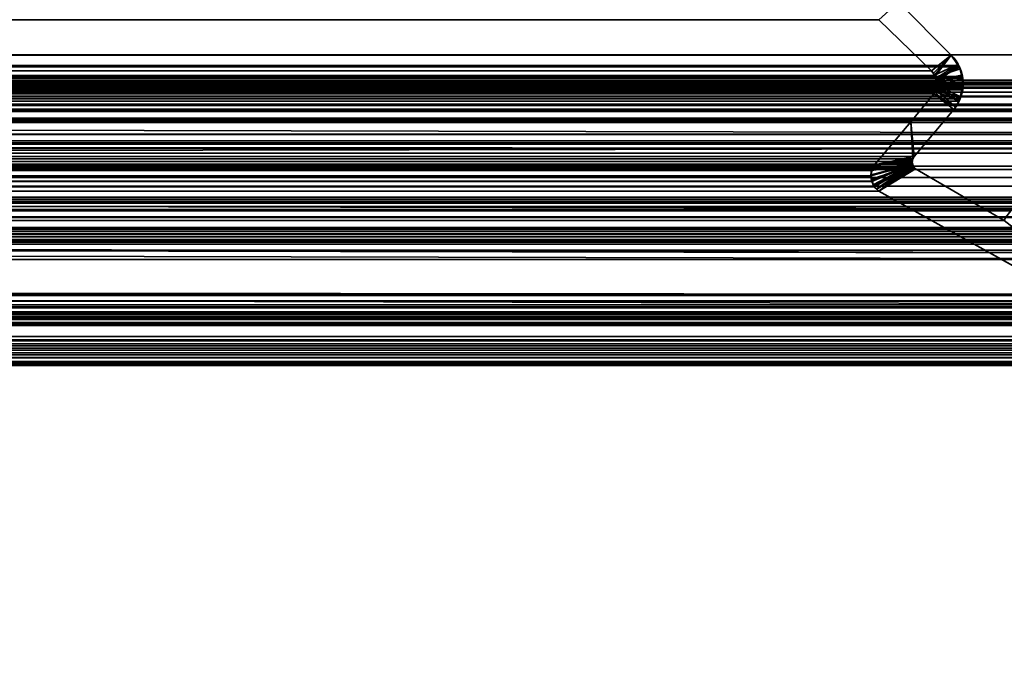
# Model space of a CAD drawing. Header units: millimetres. Extents: x -603 to 3703, y -115 to 249.
# Tile 213 of 256: x 377 to 401, y -12 to 3. Entities that reach past the tile are written whole.
import ezdxf

# ---------------------------------------------------------------- set-up
doc = ezdxf.new("R2010")
doc.units = ezdxf.units.MM
doc.layers.add('151', color=7, linetype='Continuous', true_color=0xffffff)

# ---------------------------------------------------------------- blocks, each defined once
blk = doc.blocks.new('UG_SURFACE_001')
at = {"layer": '151', "color": 252, "linetype": 'Continuous', "lineweight": 35}
for points in [[(603, -13.3, 2212.25), (603, 230.4, 2212.25), (-603, 230.4, 2212.25), (-603, -13.3, 2212.25)], [(-453, -13.3, 2062.25), (-453, 230.4, 2062.25), (453, 230.4, 2062.25), (453, -13.3, 2062.25)]]:
    blk.add_3dface(points, dxfattribs=at)
blk = doc.blocks.new('UG_SURFACE_012')
at = {"layer": '151', "color": 43, "linetype": 'Continuous', "lineweight": 35}
for points in [[(-344, 0, 948), (-318, 0, 951.5), (409, 0, 2), (-409, 0, 2)], [(-318, 0, 1186.5), (-344, 0, 1190), (-409, 0, 2017), (409, 0, 2017)], [(409, 0, 2017), (409, 0, 2), (-318, 0, 951.5), (-318, 0, 1186.5)], [(-409, -34, 2017), (409, -34, 2017), (409, 0, 2017), (-409, 0, 2017)], [(-409, -2), (-409, 0, 2), (409, 0, 2), (409, -2)], [(-409, -2), (409, -2), (409, -13), (-409, -13)]]:
    blk.add_3dface(points, dxfattribs=at)
blk = doc.blocks.new('UG_SURFACE_067')
at = {"layer": '151', "color": 7, "linetype": 'Continuous', "lineweight": 35}
for points in [[(412.175, 2.646, 2019.425), (412.128, 5.961, 2019.378), (-412.128, 5.961, 2019.378), (-412.175, 2.646, 2019.425)], [(-411.205, 2.041, 2018.455), (-411.122, 4.971, 2018.372), (411.122, 4.971, 2018.372), (411.205, 2.041, 2018.455)], [(-398.194, 3.894, 2005.444), (-399.444, 2.639, 2006.694), (399.444, 2.639, 2006.694), (398.194, 3.894, 2005.444)], [(398.977, 2.262, 2006.227), (397.729, 3.479, 2004.979), (398.194, 3.894, 2005.444), (399.444, 2.639, 2006.694)], [(397.729, 3.479, 2004.979), (398.977, 2.262, 2006.227), (-398.977, 2.262, 2006.227), (-397.729, 3.479, 2004.979)], [(412.164, 0.776, 2019.414), (-412.175, 2.646, 2019.425), (-412.167, 0.303, 2019.417)], [(412.164, 0.776, 2019.414), (412.175, 2.646, 2019.425), (-412.175, 2.646, 2019.425)], [(399.444, 2.639, 2006.694), (-399.444, 2.639, 2006.694), (-399.62, 2.392, 2006.87), (399.62, 2.392, 2006.87)], [(399.057, 2.149, 2006.307), (398.977, 2.262, 2006.227), (399.444, 2.639, 2006.694)], [(399.444, 2.639, 2006.694), (399.068, 2.134, 2006.318), (399.057, 2.149, 2006.307)], [(399.098, 2.026, 2006.348), (399.068, 2.134, 2006.318), (399.444, 2.639, 2006.694), (399.62, 2.392, 2006.87)], [(-399.712, 2.126, 2006.962), (399.712, 2.126, 2006.962), (399.643, 2.36, 2006.893)], [(-399.643, 2.36, 2006.893), (-399.712, 2.126, 2006.962), (399.643, 2.36, 2006.893)], [(399.643, 2.36, 2006.893), (399.62, 2.392, 2006.87), (-399.62, 2.392, 2006.87), (-399.643, 2.36, 2006.893)], [(399.62, 2.392, 2006.87), (399.106, 1.998, 2006.356), (399.098, 2.026, 2006.348)], [(399.62, 2.392, 2006.87), (399.643, 2.36, 2006.893), (399.712, 2.126, 2006.962), (399.106, 1.998, 2006.356)], [(399.723, 2.087, 2006.973), (399.712, 2.126, 2006.962), (-399.712, 2.126, 2006.962), (-399.723, 2.087, 2006.973)], [(-399.087, 2.086, 2006.337), (-399.055, 2.148, 2006.305), (399.057, 2.149, 2006.307)], [(399.057, 2.149, 2006.307), (399.068, 2.134, 2006.318), (-399.087, 2.086, 2006.337)], [(399.068, 2.134, 2006.318), (399.098, 2.026, 2006.348), (-399.087, 2.086, 2006.337)], [(399.057, 2.149, 2006.307), (-399.055, 2.148, 2006.305), (-399.027, 2.204, 2006.277)], [(399.057, 2.149, 2006.307), (-399.027, 2.204, 2006.277), (-398.977, 2.262, 2006.227)], [(-398.977, 2.262, 2006.227), (398.977, 2.262, 2006.227), (399.057, 2.149, 2006.307)], [(399.103, 1.91, 2006.353), (399.106, 1.998, 2006.356), (399.712, 2.126, 2006.962), (399.723, 2.087, 2006.973)], [(-411.201, 1.959, 2018.451), (-411.205, 2.041, 2018.455), (411.205, 2.041, 2018.455)], [(-411.201, 1.959, 2018.451), (411.205, 2.041, 2018.455), (411.201, 1.959, 2018.451)], [(411.201, 1.959, 2018.451), (411.188, 1.878, 2018.438), (-411.188, 1.878, 2018.438), (-411.201, 1.959, 2018.451)], [(-411.188, 1.878, 2018.438), (411.188, 1.878, 2018.438), (411.179, 1.854, 2018.429)], [(411.179, 1.854, 2018.429), (-411.18, 1.854, 2018.43), (-411.188, 1.878, 2018.438)], [(-408.373, 1.997, 2015.623), (-410.29, 1.295, 2017.54), (410.29, 1.295, 2017.54), (408.373, 1.997, 2015.623)], [(408.292, 1.99, 2015.542), (-408.292, 1.99, 2015.542), (-408.373, 1.997, 2015.623), (408.373, 1.997, 2015.623)], [(408.166, 1.98, 2015.416), (-408.166, 1.98, 2015.416), (-408.292, 1.99, 2015.542), (408.292, 1.99, 2015.542)], [(-408.155, 1.979, 2015.405), (-408.166, 1.98, 2015.416), (408.166, 1.98, 2015.416)], [(-408.155, 1.979, 2015.405), (408.166, 1.98, 2015.416), (408.155, 1.979, 2015.405)], [(408.155, 1.979, 2015.405), (-408.09, 1.935, 2015.34), (-408.155, 1.979, 2015.405)], [(408.155, 1.979, 2015.405), (408.09, 1.935, 2015.34), (-408.09, 1.935, 2015.34)], [(-407.998, 1.874, 2015.248), (-408.09, 1.935, 2015.34), (408.09, 1.935, 2015.34)], [(-407.998, 1.874, 2015.248), (408.09, 1.935, 2015.34), (407.998, 1.874, 2015.248)], [(407.998, 1.874, 2015.248), (-407.992, 1.866, 2015.242), (-407.998, 1.874, 2015.248)], [(407.998, 1.874, 2015.248), (407.992, 1.866, 2015.242), (-407.992, 1.866, 2015.242)], [(-399.723, 2.087, 2006.973), (399.721, 1.881, 2006.971), (399.723, 2.087, 2006.973)], [(-399.723, 2.087, 2006.973), (-399.721, 1.881, 2006.971), (399.721, 1.881, 2006.971)], [(399.72, 1.812, 2006.97), (-399.721, 1.881, 2006.971), (-399.72, 1.812, 2006.97)], [(399.72, 1.812, 2006.97), (399.721, 1.881, 2006.971), (-399.721, 1.881, 2006.971)], [(-399.108, 1.962, 2006.358), (-399.097, 2.026, 2006.347), (399.098, 2.026, 2006.348)], [(399.098, 2.026, 2006.348), (399.106, 1.998, 2006.356), (-399.108, 1.962, 2006.358)], [(399.106, 1.998, 2006.356), (399.103, 1.91, 2006.353), (-399.108, 1.962, 2006.358)], [(399.103, 1.91, 2006.353), (-399.102, 1.911, 2006.352), (-399.108, 1.962, 2006.358)], [(-399.102, 1.911, 2006.352), (399.103, 1.91, 2006.353), (399.102, 1.877, 2006.352)], [(-399.094, 1.84, 2006.344), (-399.102, 1.911, 2006.352), (399.102, 1.877, 2006.352)], [(399.098, 2.026, 2006.348), (-399.097, 2.026, 2006.347), (-399.087, 2.086, 2006.337)], [(-399.068, 1.782, 2006.318), (-399.094, 1.84, 2006.344), (399.102, 1.877, 2006.352)], [(399.102, 1.877, 2006.352), (399.07, 1.78, 2006.32), (-399.068, 1.782, 2006.318)], [(399.07, 1.78, 2006.32), (399.102, 1.877, 2006.352), (399.653, 1.596, 2006.903), (399.636, 1.542, 2006.886)], [(399.721, 1.881, 2006.971), (399.102, 1.877, 2006.352), (399.103, 1.91, 2006.353)], [(399.721, 1.881, 2006.971), (399.72, 1.812, 2006.97), (399.653, 1.596, 2006.903), (399.102, 1.877, 2006.352)], [(399.723, 2.087, 2006.973), (399.721, 1.881, 2006.971), (399.103, 1.91, 2006.353)], [(-411.136, 1.719, 2018.386), (-411.18, 1.854, 2018.43), (411.179, 1.854, 2018.429)], [(-411.136, 1.719, 2018.386), (411.179, 1.854, 2018.429), (411.105, 1.66, 2018.355)], [(-411.136, 1.719, 2018.386), (411.105, 1.66, 2018.355), (411.096, 1.65, 2018.346)], [(411.096, 1.65, 2018.346), (-411.091, 1.656, 2018.342), (-411.136, 1.719, 2018.386)], [(-410.986, 1.503, 2018.236), (-411.091, 1.656, 2018.342), (411.096, 1.65, 2018.346)], [(-410.942, 1.475, 2018.192), (-410.986, 1.503, 2018.236), (411.096, 1.65, 2018.346)], [(411.096, 1.65, 2018.346), (410.941, 1.473, 2018.191), (-410.942, 1.475, 2018.192)], [(407.921, 1.757, 2015.171), (-407.921, 1.757, 2015.171), (-407.992, 1.866, 2015.242), (407.992, 1.866, 2015.242)], [(-407.921, 1.757, 2015.171), (407.921, 1.757, 2015.171), (407.669, 1.448, 2014.919)], [(-407.669, 1.448, 2014.919), (-407.921, 1.757, 2015.171), (407.669, 1.448, 2014.919)], [(-399.72, 1.812, 2006.97), (-399.653, 1.596, 2006.903), (399.653, 1.596, 2006.903), (399.72, 1.812, 2006.97)], [(-399.068, 1.782, 2006.318), (399.061, 1.754, 2006.311), (399.037, 1.713, 2006.287)], [(-399.068, 1.782, 2006.318), (399.07, 1.78, 2006.32), (399.061, 1.754, 2006.311)], [(399.037, 1.713, 2006.287), (-399.037, 1.713, 2006.287), (-399.068, 1.782, 2006.318)], [(399.037, 1.713, 2006.287), (398.485, 1.053, 2005.735), (-398.485, 1.053, 2005.735), (-399.037, 1.713, 2006.287)], [(398.485, 1.053, 2005.735), (399.037, 1.713, 2006.287), (399.507, 1.345, 2006.757), (398.569, 0.23, 2005.819)], [(399.037, 1.713, 2006.287), (399.061, 1.754, 2006.311), (399.507, 1.345, 2006.757)], [(399.636, 1.542, 2006.886), (399.507, 1.345, 2006.757), (399.061, 1.754, 2006.311), (399.07, 1.78, 2006.32)], [(-410.942, 1.475, 2018.192), (410.907, 1.434, 2018.157), (410.747, 1.347, 2017.997)], [(-410.942, 1.475, 2018.192), (410.941, 1.473, 2018.191), (410.907, 1.434, 2018.157)], [(410.747, 1.347, 2017.997), (-410.746, 1.348, 2017.997), (-410.942, 1.475, 2018.192)], [(407.669, 1.448, 2014.919), (407.253, 1.141, 2014.503), (-407.253, 1.141, 2014.503), (-407.669, 1.448, 2014.919)], [(399.636, 1.542, 2006.886), (-399.653, 1.596, 2006.903), (-399.636, 1.542, 2006.886)], [(399.636, 1.542, 2006.886), (399.653, 1.596, 2006.903), (-399.653, 1.596, 2006.903)], [(-399.636, 1.542, 2006.886), (-399.507, 1.345, 2006.757), (399.507, 1.345, 2006.757), (399.636, 1.542, 2006.886)], [(-410.746, 1.348, 2017.997), (410.747, 1.347, 2017.997), (410.705, 1.323, 2017.955)], [(-410.715, 1.327, 2017.965), (-410.746, 1.348, 2017.997), (410.705, 1.323, 2017.955)], [(-410.715, 1.327, 2017.965), (410.705, 1.323, 2017.955), (410.529, 1.311, 2017.779)], [(410.529, 1.311, 2017.779), (-410.529, 1.313, 2017.779), (-410.715, 1.327, 2017.965)], [(-410.529, 1.313, 2017.779), (410.529, 1.311, 2017.779), (410.29, 1.295, 2017.54)], [(410.29, 1.295, 2017.54), (-410.29, 1.295, 2017.54), (-410.529, 1.313, 2017.779)], [(-399.507, 1.345, 2006.757), (-398.569, 0.23, 2005.819), (398.569, 0.23, 2005.819), (399.507, 1.345, 2006.757)], [(408.551, 1.133, 2015.801), (410.008, 0.599, 2017.258), (-410.008, 0.599, 2017.258), (-408.551, 1.133, 2015.801)], [(-408.551, 1.133, 2015.801), (-408.504, 1.127, 2015.754), (408.503, 1.136, 2015.753)], [(408.503, 1.136, 2015.753), (408.551, 1.133, 2015.801), (-408.551, 1.133, 2015.801)], [(408.5, 1.136, 2015.75), (-408.504, 1.127, 2015.754), (-408.431, 1.119, 2015.681)], [(408.5, 1.136, 2015.75), (408.503, 1.136, 2015.753), (-408.504, 1.127, 2015.754)], [(-408.431, 1.119, 2015.681), (408.432, 1.114, 2015.682), (408.5, 1.136, 2015.75)], [(408.38, 1.097, 2015.63), (-408.431, 1.119, 2015.681), (-408.417, 1.117, 2015.667)], [(408.38, 1.097, 2015.63), (408.432, 1.114, 2015.682), (-408.431, 1.119, 2015.681)], [(-408.417, 1.117, 2015.667), (408.367, 1.085, 2015.617), (408.38, 1.097, 2015.63)], [(-408.417, 1.117, 2015.667), (-408.368, 1.082, 2015.618), (408.367, 1.085, 2015.617)], [(408.367, 1.085, 2015.617), (-408.368, 1.082, 2015.618), (-408.333, 1.056, 2015.583)], [(-408.333, 1.056, 2015.583), (408.314, 1.033, 2015.564), (408.367, 1.085, 2015.617)], [(-408.333, 1.056, 2015.583), (-408.314, 1.033, 2015.564), (408.314, 1.033, 2015.564)], [(-408.314, 1.033, 2015.564), (-407.6, 0.448, 2014.85), (407.618, 0.418, 2014.868)], [(407.618, 0.418, 2014.868), (408.069, 0.741, 2015.319), (-408.314, 1.033, 2015.564)], [(408.069, 0.741, 2015.319), (408.314, 1.033, 2015.564), (-408.314, 1.033, 2015.564)], [(405.596, -0.08, 2012.846), (-405.596, -0.08, 2012.846), (-407.253, 1.141, 2014.503), (407.253, 1.141, 2014.503)], [(398.485, 1.053, 2005.735), (397.619, 0.025, 2004.869), (-397.619, 0.025, 2004.869), (-398.485, 1.053, 2005.735)], [(398.535, 0.172, 2005.785), (398.532, 0.168, 2005.782), (397.619, 0.025, 2004.869), (398.485, 1.053, 2005.735)], [(398.485, 1.053, 2005.735), (398.569, 0.23, 2005.819), (398.535, 0.172, 2005.785)], [(-412.167, 0.303, 2019.417), (412.194, 0.307, 2019.444), (412.164, 0.776, 2019.414)], [(411.249, -1.025, 2018.499), (-411.282, -1.214, 2018.532), (-411.193, 0.55, 2018.443)], [(411.193, 0.55, 2018.443), (-411.193, 0.55, 2018.443), (-411.187, 0.552, 2018.437), (411.187, 0.552, 2018.437)], [(-411.193, 0.55, 2018.443), (411.193, 0.55, 2018.443), (411.249, -1.025, 2018.499)], [(411.181, 0.554, 2018.431), (-411.187, 0.552, 2018.437), (-411.181, 0.554, 2018.431)], [(411.181, 0.554, 2018.431), (411.187, 0.552, 2018.437), (-411.187, 0.552, 2018.437)], [(411.177, 0.554, 2018.427), (-411.177, 0.554, 2018.427), (-411.152, 0.552, 2018.402), (411.152, 0.552, 2018.402)], [(411.152, 0.552, 2018.402), (-411.152, 0.552, 2018.402), (-411.095, 0.548, 2018.345), (411.095, 0.548, 2018.345)], [(411.095, 0.548, 2018.345), (-411.095, 0.548, 2018.345), (-411.032, 0.544, 2018.282)], [(411.032, 0.544, 2018.282), (411.095, 0.548, 2018.345), (-411.032, 0.544, 2018.282)], [(-411.032, 0.544, 2018.282), (-410.479, 0.525, 2017.729), (410.479, 0.525, 2017.729), (411.032, 0.544, 2018.282)], [(410.362, 0.521, 2017.612), (-410.479, 0.525, 2017.729), (-410.362, 0.521, 2017.612)], [(410.362, 0.521, 2017.612), (410.479, 0.525, 2017.729), (-410.479, 0.525, 2017.729)], [(-410.362, 0.521, 2017.612), (410.008, 0.599, 2017.258), (410.362, 0.521, 2017.612)], [(-410.362, 0.521, 2017.612), (-410.008, 0.599, 2017.258), (410.008, 0.599, 2017.258)], [(412.348, -2.085, 2019.598), (412.194, 0.307, 2019.444), (-412.167, 0.303, 2019.417)], [(412.348, -2.085, 2019.598), (-412.167, 0.303, 2019.417), (-412.165, -0.426, 2019.415)], [(407.618, 0.418, 2014.868), (-407.6, 0.448, 2014.85), (-406.06, -0.816, 2013.31)], [(407.618, 0.418, 2014.868), (-406.06, -0.816, 2013.31), (-405.892, -0.85, 2013.142)], [(-405.892, -0.85, 2013.142), (405.873, -0.831, 2013.123), (407.618, 0.418, 2014.868)], [(398.569, 0.23, 2005.819), (-398.569, 0.23, 2005.819), (-398.535, 0.172, 2005.785), (398.535, 0.172, 2005.785)], [(398.547, -0.012, 2005.797), (-398.524, 0.046, 2005.774), (-398.547, -0.012, 2005.797)], [(398.532, 0.168, 2005.782), (-398.535, 0.172, 2005.785), (-398.532, 0.168, 2005.782)], [(398.532, 0.168, 2005.782), (398.535, 0.172, 2005.785), (-398.535, 0.172, 2005.785)], [(-398.532, 0.168, 2005.782), (398.52, 0.111, 2005.77), (398.532, 0.168, 2005.782)], [(-398.532, 0.168, 2005.782), (-398.52, 0.111, 2005.77), (398.52, 0.111, 2005.77)], [(398.524, 0.046, 2005.774), (-398.519, 0.108, 2005.769), (-398.524, 0.047, 2005.774)], [(-398.524, 0.047, 2005.774), (-398.524, 0.046, 2005.774), (398.524, 0.046, 2005.774)], [(398.547, -0.012, 2005.797), (398.524, 0.046, 2005.774), (-398.524, 0.046, 2005.774)], [(398.524, 0.047, 2005.774), (-398.52, 0.111, 2005.77), (-398.519, 0.108, 2005.769)], [(398.524, 0.047, 2005.774), (398.519, 0.108, 2005.769), (-398.52, 0.111, 2005.77)], [(398.519, 0.108, 2005.769), (398.52, 0.111, 2005.77), (-398.52, 0.111, 2005.77)], [(-398.519, 0.108, 2005.769), (398.524, 0.046, 2005.774), (398.524, 0.047, 2005.774)], [(-397.562, -0.085, 2004.812), (-397.619, 0.025, 2004.869), (397.619, 0.025, 2004.869)], [(-397.562, -0.085, 2004.812), (397.619, 0.025, 2004.869), (397.557, -0.103, 2004.807)], [(398.524, 0.047, 2005.774), (397.537, -0.234, 2004.787), (397.537, -0.23, 2004.786), (397.555, -0.106, 2004.805)], [(398.524, 0.047, 2005.774), (397.559, -0.368, 2004.809), (397.554, -0.358, 2004.804), (397.537, -0.234, 2004.787)], [(397.555, -0.106, 2004.805), (397.557, -0.103, 2004.807), (398.524, 0.047, 2005.774)], [(397.557, -0.103, 2004.807), (397.619, 0.025, 2004.869), (398.519, 0.108, 2005.769), (398.524, 0.047, 2005.774)], [(397.622, -0.492, 2004.872), (397.611, -0.48, 2004.861), (397.559, -0.368, 2004.809), (398.524, 0.047, 2005.774)], [(397.619, 0.025, 2004.869), (398.532, 0.168, 2005.782), (398.52, 0.111, 2005.77)], [(398.52, 0.111, 2005.77), (398.519, 0.108, 2005.769), (397.619, 0.025, 2004.869)], [(398.524, 0.047, 2005.774), (398.524, 0.046, 2005.774), (397.724, -0.597, 2004.974), (397.622, -0.492, 2004.872)], [(398.524, 0.046, 2005.774), (398.547, -0.012, 2005.797), (397.724, -0.597, 2004.974)], [(-405.596, -0.08, 2012.846), (405.596, -0.08, 2012.846), (405.334, -0.272, 2012.584)], [(-405.334, -0.272, 2012.584), (-405.596, -0.08, 2012.846), (405.334, -0.272, 2012.584)], [(-398.594, -0.069, 2005.844), (-400.71, -1.296, 2007.96), (400.71, -1.296, 2007.96), (398.594, -0.069, 2005.844)], [(398.589, -0.062, 2005.839), (-398.589, -0.062, 2005.839), (-398.594, -0.069, 2005.844), (398.594, -0.069, 2005.844)], [(398.549, -0.015, 2005.799), (-398.549, -0.015, 2005.799), (-398.589, -0.062, 2005.839), (398.589, -0.062, 2005.839)], [(-398.547, -0.012, 2005.797), (-398.549, -0.015, 2005.799), (398.549, -0.015, 2005.799)], [(-398.547, -0.012, 2005.797), (398.549, -0.015, 2005.799), (398.547, -0.012, 2005.797)], [(397.557, -0.103, 2004.807), (-397.559, -0.103, 2004.808), (-397.562, -0.085, 2004.812)], [(-397.537, -0.212, 2004.787), (-397.559, -0.103, 2004.808), (397.557, -0.103, 2004.807)], [(-397.549, -0.339, 2004.799), (397.537, -0.234, 2004.787), (397.554, -0.358, 2004.804)], [(-397.549, -0.339, 2004.799), (-397.539, -0.234, 2004.789), (397.537, -0.234, 2004.787)], [(397.555, -0.106, 2004.805), (-397.539, -0.234, 2004.789), (-397.537, -0.212, 2004.787)], [(397.555, -0.106, 2004.805), (397.537, -0.23, 2004.786), (-397.539, -0.234, 2004.789)], [(397.537, -0.23, 2004.786), (397.537, -0.234, 2004.787), (-397.539, -0.234, 2004.789)], [(-397.537, -0.212, 2004.787), (397.557, -0.103, 2004.807), (397.555, -0.106, 2004.805)], [(397.724, -0.597, 2004.974), (398.547, -0.012, 2005.797), (398.549, -0.015, 2005.799)], [(398.549, -0.015, 2005.799), (398.589, -0.062, 2005.839), (397.724, -0.597, 2004.974)], [(398.589, -0.062, 2005.839), (398.594, -0.069, 2005.844), (397.724, -0.597, 2004.974)], [(398.594, -0.069, 2005.844), (400.71, -1.296, 2007.96), (405.101, -4.697, 2012.351), (397.724, -0.597, 2004.974)], [(-412.165, -0.426, 2019.415), (-412.375, -2.193, 2019.625), (412.401, -2.223, 2019.651)], [(-412.165, -0.426, 2019.415), (412.401, -2.223, 2019.651), (412.348, -2.085, 2019.598)], [(405.334, -0.272, 2012.584), (403.676, -0.479, 2010.926), (-403.676, -0.479, 2010.926), (-405.334, -0.272, 2012.584)], [(-397.603, -0.469, 2004.853), (-397.561, -0.367, 2004.811), (397.559, -0.368, 2004.809)], [(-397.603, -0.469, 2004.853), (397.559, -0.368, 2004.809), (397.611, -0.48, 2004.861)], [(397.554, -0.358, 2004.804), (-397.561, -0.367, 2004.811), (-397.549, -0.339, 2004.799)], [(397.554, -0.358, 2004.804), (397.559, -0.368, 2004.809), (-397.561, -0.367, 2004.811)], [(397.724, -0.597, 2004.974), (405.101, -4.697, 2012.351), (-405.101, -4.697, 2012.351), (-397.724, -0.597, 2004.974)], [(401.612, -0.736, 2008.862), (-401.612, -0.736, 2008.862), (-403.676, -0.479, 2010.926), (403.676, -0.479, 2010.926)], [(-397.724, -0.597, 2004.974), (-397.623, -0.49, 2004.873), (397.622, -0.492, 2004.872)], [(397.622, -0.492, 2004.872), (397.724, -0.597, 2004.974), (-397.724, -0.597, 2004.974)], [(397.611, -0.48, 2004.861), (-397.623, -0.49, 2004.873), (-397.603, -0.469, 2004.853)], [(397.611, -0.48, 2004.861), (397.622, -0.492, 2004.872), (-397.623, -0.49, 2004.873)], [(405.589, -1.034, 2012.839), (405.873, -0.831, 2013.123), (-405.892, -0.85, 2013.142)], [(-405.892, -0.85, 2013.142), (-403.857, -1.272, 2011.107), (403.866, -1.223, 2011.116)], [(403.866, -1.223, 2011.116), (405.589, -1.034, 2012.839), (-405.892, -0.85, 2013.142)], [(-401.372, -0.775, 2008.622), (-401.612, -0.736, 2008.862), (401.612, -0.736, 2008.862)], [(401.612, -0.736, 2008.862), (401.373, -0.786, 2008.623), (-401.372, -0.775, 2008.622)], [(-401.184, -0.806, 2008.434), (-401.372, -0.775, 2008.622), (401.373, -0.786, 2008.623)], [(-401.184, -0.806, 2008.434), (401.373, -0.786, 2008.623), (401.113, -0.841, 2008.363)], [(401.113, -0.841, 2008.363), (-401.117, -0.855, 2008.367), (-401.184, -0.806, 2008.434)], [(-401.117, -0.855, 2008.367), (401.112, -0.841, 2008.362), (401.056, -0.881, 2008.306)], [(401.113, -0.841, 2008.363), (401.112, -0.841, 2008.362), (-401.117, -0.855, 2008.367)], [(401.056, -0.881, 2008.306), (-401.061, -0.896, 2008.311), (-401.117, -0.855, 2008.367)], [(-400.863, -1.042, 2008.113), (-401.061, -0.896, 2008.311), (401.056, -0.881, 2008.306)], [(-400.863, -1.042, 2008.113), (401.056, -0.881, 2008.306), (400.945, -0.959, 2008.195)], [(411.249, -1.025, 2018.499), (411.29, -1.208, 2018.54), (-411.282, -1.214, 2018.532)], [(400.945, -0.959, 2008.195), (-400.855, -1.056, 2008.105), (-400.863, -1.042, 2008.113)], [(400.945, -0.959, 2008.195), (400.861, -1.067, 2008.111), (-400.855, -1.056, 2008.105)], [(-400.855, -1.056, 2008.105), (400.861, -1.067, 2008.111), (400.745, -1.217, 2007.995)], [(400.745, -1.217, 2007.995), (-400.71, -1.296, 2007.96), (-400.855, -1.056, 2008.105)], [(411.755, -3.289, 2019.005), (-411.824, -3.466, 2019.073), (-411.286, -1.283, 2018.536)], [(-411.286, -1.283, 2018.536), (411.29, -1.208, 2018.54), (411.755, -3.289, 2019.005)], [(-411.286, -1.283, 2018.536), (-411.282, -1.214, 2018.532), (411.29, -1.208, 2018.54)], [(403.866, -1.223, 2011.116), (-403.857, -1.272, 2011.107), (-402.496, -1.554, 2009.746)], [(403.866, -1.223, 2011.116), (-402.496, -1.554, 2009.746), (-401.714, -1.458, 2008.964)], [(-401.714, -1.458, 2008.964), (401.714, -1.458, 2008.964), (403.866, -1.223, 2011.116)], [(400.745, -1.217, 2007.995), (400.71, -1.296, 2007.96), (-400.71, -1.296, 2007.96)], [(-401.714, -1.458, 2008.964), (-401.707, -1.463, 2008.957), (401.707, -1.462, 2008.957)], [(401.707, -1.462, 2008.957), (401.714, -1.458, 2008.964), (-401.714, -1.458, 2008.964)], [(401.662, -1.486, 2008.913), (401.707, -1.462, 2008.957), (-401.707, -1.463, 2008.957)], [(401.662, -1.486, 2008.913), (-401.707, -1.463, 2008.957), (-401.653, -1.5, 2008.903)], [(-401.653, -1.5, 2008.903), (401.652, -1.497, 2008.903), (401.662, -1.486, 2008.913)], [(401.652, -1.497, 2008.903), (-401.653, -1.5, 2008.903), (-401.631, -1.514, 2008.881)], [(-401.631, -1.514, 2008.881), (401.606, -1.549, 2008.856), (401.652, -1.497, 2008.903)], [(-401.631, -1.514, 2008.881), (-401.607, -1.55, 2008.857), (401.606, -1.549, 2008.856)], [(401.602, -1.553, 2008.852), (401.606, -1.549, 2008.856), (-401.607, -1.55, 2008.857)], [(401.602, -1.553, 2008.852), (-401.607, -1.55, 2008.857), (-401.591, -1.575, 2008.841)], [(-401.591, -1.575, 2008.841), (401.579, -1.612, 2008.829), (401.602, -1.553, 2008.852)], [(-401.591, -1.575, 2008.841), (-401.58, -1.612, 2008.83), (401.579, -1.612, 2008.829)], [(401.576, -1.619, 2008.826), (-401.58, -1.612, 2008.83), (-401.573, -1.639, 2008.823)], [(401.576, -1.619, 2008.826), (401.579, -1.612, 2008.829), (-401.58, -1.612, 2008.83)], [(-401.573, -1.639, 2008.823), (-401.574, -1.677, 2008.824), (401.572, -1.677, 2008.822)], [(-401.573, -1.639, 2008.823), (401.572, -1.677, 2008.822), (401.576, -1.619, 2008.826)], [(405.468, -4.049, 2012.718), (401.682, -1.859, 2008.933), (-401.682, -1.859, 2008.933), (-405.468, -4.049, 2012.718)], [(-401.628, -1.813, 2008.878), (-401.682, -1.858, 2008.932), (401.682, -1.859, 2008.933)], [(-401.682, -1.858, 2008.932), (-401.682, -1.859, 2008.933), (401.682, -1.859, 2008.933)], [(401.682, -1.859, 2008.933), (401.629, -1.81, 2008.879), (-401.628, -1.813, 2008.878)], [(-401.624, -1.81, 2008.874), (-401.628, -1.813, 2008.878), (401.629, -1.81, 2008.879)], [(401.614, -1.797, 2008.864), (-401.593, -1.757, 2008.843), (-401.624, -1.81, 2008.874)], [(-401.624, -1.81, 2008.874), (401.629, -1.81, 2008.879), (401.614, -1.797, 2008.864)], [(-401.586, -1.746, 2008.836), (-401.593, -1.757, 2008.843), (401.592, -1.758, 2008.842)], [(401.614, -1.797, 2008.864), (401.592, -1.758, 2008.842), (-401.593, -1.757, 2008.843)], [(-401.574, -1.703, 2008.824), (-401.586, -1.746, 2008.836), (401.586, -1.746, 2008.836)], [(401.592, -1.758, 2008.842), (401.586, -1.746, 2008.836), (-401.586, -1.746, 2008.836)], [(401.572, -1.683, 2008.822), (-401.574, -1.677, 2008.824), (-401.574, -1.703, 2008.824)], [(401.572, -1.683, 2008.822), (401.572, -1.677, 2008.822), (-401.574, -1.677, 2008.824)], [(-401.574, -1.703, 2008.824), (401.586, -1.746, 2008.836), (401.572, -1.683, 2008.822)], [(-412.39, -2.231, 2019.64), (-412.718, -3.057, 2019.968), (412.718, -3.057, 2019.968)], [(-412.375, -2.193, 2019.625), (-412.39, -2.231, 2019.64), (412.401, -2.223, 2019.651)], [(412.718, -3.057, 2019.968), (412.401, -2.223, 2019.651), (-412.39, -2.231, 2019.64)], [(412.776, -3.343, 2020.026), (-412.77, -3.211, 2020.02), (-412.776, -3.343, 2020.026)], [(412.77, -3.201, 2020.02), (412.725, -3.074, 2019.975), (-412.725, -3.074, 2019.975), (-412.77, -3.201, 2020.02)], [(-412.77, -3.211, 2020.02), (412.77, -3.211, 2020.02), (412.77, -3.201, 2020.02)], [(-412.77, -3.201, 2020.02), (-412.77, -3.211, 2020.02), (412.77, -3.201, 2020.02)], [(412.776, -3.343, 2020.026), (412.77, -3.211, 2020.02), (-412.77, -3.211, 2020.02)], [(412.718, -3.057, 2019.968), (-412.718, -3.057, 2019.968), (-412.725, -3.074, 2019.975), (412.725, -3.074, 2019.975)], [(-412.776, -3.343, 2020.026), (-412.77, -3.366, 2020.02), (412.77, -3.366, 2020.02), (412.776, -3.343, 2020.026)], [(412.77, -3.366, 2020.02), (-412.77, -3.366, 2020.02), (-412.739, -3.488, 2019.989)], [(412.739, -3.488, 2019.989), (412.77, -3.366, 2020.02), (-412.739, -3.488, 2019.989)], [(-412.739, -3.488, 2019.989), (-412.725, -3.511, 2019.975), (412.725, -3.511, 2019.975), (412.739, -3.488, 2019.989)], [(412.657, -3.621, 2019.907), (-412.725, -3.511, 2019.975), (-412.657, -3.621, 2019.907)], [(412.657, -3.621, 2019.907), (412.725, -3.511, 2019.975), (-412.725, -3.511, 2019.975)], [(-411.84, -3.532, 2019.09), (-411.824, -3.466, 2019.073), (411.818, -3.469, 2019.068)], [(411.818, -3.469, 2019.068), (411.84, -3.532, 2019.09), (-411.84, -3.532, 2019.09)], [(411.755, -3.289, 2019.005), (411.818, -3.469, 2019.068), (-411.824, -3.466, 2019.073)], [(-412.657, -3.621, 2019.907), (-412.641, -3.633, 2019.891), (412.641, -3.633, 2019.891), (412.657, -3.621, 2019.907)], [(412.641, -3.633, 2019.891), (-412.641, -3.633, 2019.891), (-412.517, -3.733, 2019.767), (412.517, -3.733, 2019.767)], [(412.517, -3.733, 2019.767), (-412.517, -3.733, 2019.767), (-412.5, -3.737, 2019.75), (412.5, -3.737, 2019.75)], [(412.5, -3.737, 2019.75), (-412.5, -3.737, 2019.75), (-412.36, -3.771, 2019.61), (412.36, -3.771, 2019.61)], [(412.207, -3.776, 2019.457), (-412.207, -3.776, 2019.457), (-412.061, -3.732, 2019.31), (412.061, -3.732, 2019.31)], [(412.015, -3.718, 2019.265), (-412.061, -3.732, 2019.31), (-412.015, -3.718, 2019.265)], [(412.015, -3.718, 2019.265), (412.061, -3.732, 2019.31), (-412.061, -3.732, 2019.31)], [(-412.015, -3.718, 2019.265), (411.941, -3.648, 2019.191), (412.015, -3.718, 2019.265)], [(-412.015, -3.718, 2019.265), (-411.941, -3.648, 2019.191), (411.941, -3.648, 2019.191)], [(411.87, -3.58, 2019.12), (-411.941, -3.648, 2019.191), (-411.87, -3.58, 2019.12)], [(411.87, -3.58, 2019.12), (411.941, -3.648, 2019.191), (-411.941, -3.648, 2019.191)], [(-411.87, -3.58, 2019.12), (411.84, -3.532, 2019.09), (411.87, -3.58, 2019.12)], [(-411.87, -3.58, 2019.12), (-411.84, -3.532, 2019.09), (411.84, -3.532, 2019.09)], [(412.268, -3.794, 2019.518), (-412.36, -3.771, 2019.61), (-412.268, -3.794, 2019.518)], [(412.268, -3.794, 2019.518), (412.36, -3.771, 2019.61), (-412.36, -3.771, 2019.61)], [(-412.268, -3.794, 2019.518), (-412.207, -3.776, 2019.457), (412.207, -3.776, 2019.457), (412.268, -3.794, 2019.518)], [(-405.583, -4.152, 2012.833), (-405.618, -4.224, 2012.868), (405.618, -4.224, 2012.868)], [(405.583, -4.152, 2012.833), (405.556, -4.128, 2012.806), (-405.556, -4.128, 2012.806), (-405.583, -4.152, 2012.833)], [(-405.583, -4.152, 2012.833), (405.618, -4.224, 2012.868), (405.583, -4.152, 2012.833)], [(405.468, -4.049, 2012.718), (-405.468, -4.049, 2012.718), (-405.556, -4.128, 2012.806), (405.556, -4.128, 2012.806)], [(405.655, -4.377, 2012.905), (-405.649, -4.331, 2012.899), (-405.655, -4.377, 2012.905)], [(-405.655, -4.377, 2012.905), (-405.644, -4.44, 2012.894), (405.644, -4.44, 2012.894), (405.655, -4.377, 2012.905)], [(-405.641, -4.272, 2012.891), (-405.649, -4.331, 2012.899), (405.649, -4.331, 2012.899)], [(405.655, -4.377, 2012.905), (405.649, -4.331, 2012.899), (-405.649, -4.331, 2012.899)], [(405.637, -4.484, 2012.887), (-405.644, -4.44, 2012.894), (-405.637, -4.484, 2012.887)], [(405.637, -4.484, 2012.887), (405.644, -4.44, 2012.894), (-405.644, -4.44, 2012.894)], [(405.641, -4.272, 2012.891), (405.618, -4.224, 2012.868), (-405.618, -4.224, 2012.868), (-405.641, -4.272, 2012.891)], [(-405.641, -4.272, 2012.891), (405.649, -4.331, 2012.899), (405.641, -4.272, 2012.891)], [(-405.637, -4.484, 2012.887), (-405.608, -4.552, 2012.858), (405.608, -4.552, 2012.858), (405.637, -4.484, 2012.887)], [(405.608, -4.552, 2012.858), (-405.608, -4.552, 2012.858), (-405.6, -4.562, 2012.85), (405.6, -4.562, 2012.85)], [(405.6, -4.562, 2012.85), (-405.6, -4.562, 2012.85), (-405.531, -4.646, 2012.781), (405.531, -4.646, 2012.781)], [(405.522, -4.657, 2012.772), (-405.531, -4.646, 2012.781), (-405.522, -4.657, 2012.772)], [(405.522, -4.657, 2012.772), (405.531, -4.646, 2012.781), (-405.531, -4.646, 2012.781)], [(-405.522, -4.657, 2012.772), (-405.431, -4.7, 2012.681), (405.431, -4.7, 2012.681), (405.522, -4.657, 2012.772)], [(405.431, -4.7, 2012.681), (-405.431, -4.7, 2012.681), (-405.354, -4.737, 2012.604)], [(405.354, -4.737, 2012.604), (405.431, -4.7, 2012.681), (-405.354, -4.737, 2012.604)], [(-405.354, -4.737, 2012.604), (-405.324, -4.735, 2012.574), (405.324, -4.735, 2012.574), (405.354, -4.737, 2012.604)], [(405.324, -4.735, 2012.574), (-405.324, -4.735, 2012.574), (-405.212, -4.727, 2012.462), (405.212, -4.727, 2012.462)], [(405.159, -4.724, 2012.409), (-405.212, -4.727, 2012.462), (-405.159, -4.724, 2012.409)], [(405.159, -4.724, 2012.409), (405.212, -4.727, 2012.462), (-405.212, -4.727, 2012.462)], [(-405.159, -4.724, 2012.409), (405.101, -4.697, 2012.351), (405.159, -4.724, 2012.409)], [(-405.159, -4.724, 2012.409), (-405.101, -4.697, 2012.351), (405.101, -4.697, 2012.351)]]:
    blk.add_3dface(points, dxfattribs=at)
blk = doc.blocks.new('UG_SURFACE_068')
at = {"layer": '151', "color": 7, "linetype": 'Continuous', "lineweight": 35}
for points in [[(398.194, 3.894, -7.75), (399.444, 2.639, -7.75), (398.977, 2.262, -7.75), (397.729, 3.479, -7.75)], [(399.444, 2.639, 2006.694), (398.194, 3.894, 2005.444), (397.729, 3.479, 2004.979), (398.977, 2.262, 2006.227)], [(398.194, 3.894, 2005.444), (399.444, 2.639, 2006.694), (399.444, 2.639, -7.75), (398.194, 3.894, -7.75)], [(397.729, 3.479, -7.75), (398.977, 2.262, -7.75), (398.977, 2.262, 2006.227), (397.729, 3.479, 2004.979)], [(399.046, 2.159, -7.75), (398.977, 2.262, -7.75), (399.444, 2.639, -7.75), (399.596, 2.414, -7.75)], [(398.977, 2.262, 2006.227), (399.027, 2.204, 2006.277), (399.444, 2.639, 2006.694)], [(399.444, 2.639, 2006.694), (399.027, 2.204, 2006.277), (399.049, 2.16, 2006.299)], [(399.049, 2.16, 2006.299), (399.087, 2.086, 2006.337), (399.604, 2.415, 2006.854), (399.444, 2.639, 2006.694)], [(399.596, 2.414, -7.75), (399.444, 2.639, -7.75), (399.444, 2.639, 2006.694)], [(399.444, 2.639, 2006.694), (399.604, 2.415, 2006.854), (399.596, 2.414, -7.75)], [(399.596, 2.414, -7.75), (399.663, 2.314, -7.75), (399.077, 2.113, -7.75), (399.046, 2.159, -7.75)], [(399.643, 2.36, 2006.893), (399.604, 2.415, 2006.854), (399.087, 2.086, 2006.337), (399.094, 2.042, 2006.344)], [(399.094, 2.042, 2006.344), (399.702, 2.159, 2006.952), (399.643, 2.36, 2006.893)], [(399.663, 2.314, -7.75), (399.596, 2.414, -7.75), (399.604, 2.415, 2006.854)], [(399.604, 2.415, 2006.854), (399.643, 2.36, 2006.893), (399.663, 2.314, -7.75)], [(399.69, 2.16, -7.75), (399.663, 2.314, -7.75), (399.643, 2.36, 2006.893)], [(399.643, 2.36, 2006.893), (399.702, 2.159, 2006.952), (399.69, 2.16, -7.75)], [(399.046, 2.159, -7.75), (399.027, 2.204, 2006.277), (398.977, 2.262, 2006.227)], [(398.977, 2.262, 2006.227), (398.977, 2.262, -7.75), (399.046, 2.159, -7.75)], [(399.046, 2.159, -7.75), (399.049, 2.16, 2006.299), (399.027, 2.204, 2006.277)], [(399.049, 2.16, 2006.299), (399.046, 2.159, -7.75), (399.077, 2.113, -7.75)], [(399.077, 2.113, -7.75), (399.087, 2.086, 2006.337), (399.049, 2.16, 2006.299)], [(399.09, 2.042, -7.75), (399.077, 2.113, -7.75), (399.663, 2.314, -7.75), (399.69, 2.16, -7.75)], [(399.087, 2.086, 2006.337), (399.077, 2.113, -7.75), (399.09, 2.042, -7.75)], [(399.69, 2.16, -7.75), (399.731, 1.933, -7.75), (399.108, 1.94, -7.75), (399.09, 2.042, -7.75)], [(399.094, 2.042, 2006.344), (399.108, 1.962, 2006.358), (399.702, 2.159, 2006.952)], [(399.108, 1.962, 2006.358), (399.721, 1.902, 2006.971), (399.723, 2.087, 2006.973), (399.702, 2.159, 2006.952)], [(399.731, 1.933, -7.75), (399.69, 2.16, -7.75), (399.702, 2.159, 2006.952)], [(399.724, 1.903, -7.75), (399.731, 1.933, -7.75), (399.702, 2.159, 2006.952)], [(399.702, 2.159, 2006.952), (399.723, 2.087, 2006.973), (399.724, 1.903, -7.75)], [(399.104, 1.925, -7.75), (399.076, 1.806, -7.75), (399.079, 1.807, 2006.329)], [(399.076, 1.806, -7.75), (399.104, 1.925, -7.75), (399.724, 1.903, -7.75), (399.662, 1.644, -7.75)], [(399.079, 1.807, 2006.329), (399.094, 1.84, 2006.344), (399.104, 1.925, -7.75)], [(399.09, 2.042, -7.75), (399.094, 2.042, 2006.344), (399.087, 2.086, 2006.337)], [(399.094, 2.042, 2006.344), (399.09, 2.042, -7.75), (399.108, 1.94, -7.75)], [(399.108, 1.94, -7.75), (399.108, 1.962, 2006.358), (399.094, 2.042, 2006.344)], [(399.094, 1.84, 2006.344), (399.104, 1.925, 2006.354), (399.104, 1.925, -7.75)], [(399.104, 1.925, 2006.354), (399.094, 1.84, 2006.344), (399.636, 1.542, 2006.886), (399.668, 1.646, 2006.918)], [(399.108, 1.94, -7.75), (399.104, 1.925, 2006.354), (399.108, 1.962, 2006.358)], [(399.72, 1.812, 2006.97), (399.721, 1.902, 2006.971), (399.108, 1.962, 2006.358), (399.104, 1.925, 2006.354)], [(399.108, 1.94, -7.75), (399.104, 1.925, -7.75), (399.104, 1.925, 2006.354)], [(399.104, 1.925, -7.75), (399.108, 1.94, -7.75), (399.731, 1.933, -7.75), (399.724, 1.903, -7.75)], [(399.668, 1.646, 2006.918), (399.72, 1.812, 2006.97), (399.104, 1.925, 2006.354)], [(399.668, 1.646, 2006.918), (399.662, 1.644, -7.75), (399.724, 1.903, -7.75)], [(399.724, 1.903, -7.75), (399.72, 1.812, 2006.97), (399.668, 1.646, 2006.918)], [(399.724, 1.903, -7.75), (399.721, 1.902, 2006.971), (399.72, 1.812, 2006.97)], [(399.723, 2.087, 2006.973), (399.721, 1.902, 2006.971), (399.724, 1.903, -7.75)], [(399.037, 1.713, -7.75), (398.485, 1.053, -7.75), (398.485, 1.053, 2005.735), (399.037, 1.713, 2006.287)], [(398.485, 1.053, -7.75), (399.037, 1.713, -7.75), (399.507, 1.345, -7.75), (398.569, 0.23, -7.75)], [(398.569, 0.23, 2005.819), (399.507, 1.345, 2006.757), (399.037, 1.713, 2006.287), (398.485, 1.053, 2005.735)], [(399.037, 1.713, 2006.287), (399.079, 1.807, 2006.329), (399.066, 1.764, -7.75)], [(399.079, 1.807, 2006.329), (399.037, 1.713, 2006.287), (399.507, 1.345, 2006.757), (399.55, 1.41, 2006.8)], [(399.066, 1.764, -7.75), (399.037, 1.713, -7.75), (399.037, 1.713, 2006.287)], [(399.037, 1.713, -7.75), (399.066, 1.764, -7.75), (399.64, 1.55, -7.75), (399.548, 1.409, -7.75)], [(399.548, 1.409, -7.75), (399.507, 1.345, -7.75), (399.037, 1.713, -7.75)], [(399.079, 1.807, 2006.329), (399.076, 1.806, -7.75), (399.066, 1.764, -7.75)], [(399.662, 1.644, -7.75), (399.64, 1.55, -7.75), (399.066, 1.764, -7.75), (399.076, 1.806, -7.75)], [(399.55, 1.41, 2006.8), (399.636, 1.542, 2006.886), (399.094, 1.84, 2006.344), (399.079, 1.807, 2006.329)], [(399.662, 1.644, -7.75), (399.668, 1.646, 2006.918), (399.636, 1.542, 2006.886)], [(399.636, 1.542, 2006.886), (399.64, 1.55, -7.75), (399.662, 1.644, -7.75)], [(399.548, 1.409, -7.75), (399.55, 1.41, 2006.8), (399.507, 1.345, 2006.757)], [(399.507, 1.345, 2006.757), (399.507, 1.345, -7.75), (399.548, 1.409, -7.75)], [(399.55, 1.41, 2006.8), (399.548, 1.409, -7.75), (399.64, 1.55, -7.75)], [(399.64, 1.55, -7.75), (399.636, 1.542, 2006.886), (399.55, 1.41, 2006.8)], [(399.507, 1.345, 2006.757), (398.569, 0.23, 2005.819), (398.569, 0.23, -7.75), (399.507, 1.345, -7.75)], [(398.485, 1.053, -7.75), (397.619, 0.025, -7.75), (397.619, 0.025, 2004.869), (398.485, 1.053, 2005.735)], [(398.569, 0.23, -7.75), (397.619, 0.025, -7.75), (398.485, 1.053, -7.75)], [(398.485, 1.053, 2005.735), (397.619, 0.025, 2004.869), (398.532, 0.168, 2005.782), (398.538, 0.178, 2005.789)], [(398.538, 0.178, 2005.789), (398.569, 0.23, 2005.819), (398.485, 1.053, 2005.735)], [(397.538, -0.208, 2004.788), (397.537, -0.212, 2004.787), (397.548, -0.331, 2004.798), (398.524, 0.047, 2005.774)], [(397.562, -0.085, 2004.812), (397.538, -0.208, 2004.788), (398.524, 0.047, 2005.774)], [(398.54, 0.007, -7.75), (397.543, -0.308, -7.75), (397.544, -0.208, -7.75)], [(397.551, -0.33, -7.75), (397.543, -0.308, -7.75), (398.54, 0.007, -7.75)], [(398.54, 0.007, -7.75), (397.544, -0.208, -7.75), (397.546, -0.144, -7.75), (397.57, -0.088, -7.75)], [(397.548, -0.331, 2004.798), (397.549, -0.339, 2004.799), (398.524, 0.047, 2005.774)], [(398.524, 0.047, 2005.774), (397.549, -0.339, 2004.799), (397.594, -0.446, 2004.844)], [(398.54, 0.007, -7.75), (398.544, -0.008, -7.75), (397.597, -0.446, -7.75), (397.551, -0.33, -7.75)], [(398.523, 0.063, 2005.773), (398.519, 0.108, 2005.769), (397.619, 0.025, 2004.869), (397.562, -0.085, 2004.812)], [(397.619, 0.025, -7.75), (397.57, -0.088, -7.75), (397.562, -0.085, 2004.812)], [(397.562, -0.085, 2004.812), (397.562, -0.085, 2004.812), (397.619, 0.025, -7.75)], [(397.562, -0.085, 2004.812), (397.619, 0.025, 2004.869), (397.619, 0.025, -7.75)], [(397.57, -0.088, -7.75), (397.619, 0.025, -7.75), (398.52, 0.075, -7.75), (398.523, 0.064, -7.75)], [(398.523, 0.064, -7.75), (398.54, 0.007, -7.75), (397.57, -0.088, -7.75)], [(398.524, 0.047, 2005.774), (397.594, -0.446, 2004.844), (397.603, -0.469, 2004.853), (397.674, -0.544, 2004.924)], [(397.619, 0.025, -7.75), (398.569, 0.23, -7.75), (398.541, 0.178, -7.75)], [(398.541, 0.178, -7.75), (398.527, 0.153, -7.75), (397.619, 0.025, -7.75)], [(398.522, 0.121, 2005.772), (398.532, 0.168, 2005.782), (397.619, 0.025, 2004.869)], [(397.619, 0.025, -7.75), (398.527, 0.153, -7.75), (398.524, 0.121, -7.75)], [(398.524, 0.121, -7.75), (398.52, 0.075, -7.75), (397.619, 0.025, -7.75)], [(397.619, 0.025, 2004.869), (398.519, 0.108, 2005.769), (398.522, 0.121, 2005.772)], [(397.674, -0.544, 2004.924), (397.724, -0.597, 2004.974), (398.539, 0.008, 2005.789), (398.524, 0.047, 2005.774)], [(397.724, -0.597, 2004.974), (398.547, -0.012, 2005.797), (398.539, 0.008, 2005.789)], [(398.52, 0.075, -7.75), (398.522, 0.121, 2005.772), (398.519, 0.108, 2005.769)], [(398.519, 0.108, 2005.769), (398.523, 0.064, -7.75), (398.52, 0.075, -7.75)], [(398.519, 0.108, 2005.769), (398.523, 0.063, 2005.773), (398.523, 0.064, -7.75)], [(398.52, 0.075, -7.75), (398.524, 0.121, -7.75), (398.522, 0.121, 2005.772)], [(398.532, 0.168, 2005.782), (398.522, 0.121, 2005.772), (398.524, 0.121, -7.75)], [(398.54, 0.007, -7.75), (398.523, 0.064, -7.75), (398.523, 0.063, 2005.773)], [(398.523, 0.063, 2005.773), (398.524, 0.047, 2005.774), (398.54, 0.007, -7.75)], [(398.532, 0.168, 2005.782), (398.524, 0.121, -7.75), (398.527, 0.153, -7.75)], [(398.524, 0.047, 2005.774), (398.539, 0.008, 2005.789), (398.54, 0.007, -7.75)], [(398.532, 0.168, 2005.782), (398.527, 0.153, -7.75), (398.541, 0.178, -7.75)], [(398.541, 0.178, -7.75), (398.538, 0.178, 2005.789), (398.532, 0.168, 2005.782)], [(398.569, 0.23, -7.75), (398.569, 0.23, 2005.819), (398.538, 0.178, 2005.789)], [(398.538, 0.178, 2005.789), (398.541, 0.178, -7.75), (398.569, 0.23, -7.75)], [(398.573, -0.043, -7.75), (398.544, -0.008, -7.75), (398.539, 0.008, 2005.789)], [(398.539, 0.008, 2005.789), (398.547, -0.012, 2005.797), (398.573, -0.043, -7.75)], [(398.544, -0.008, -7.75), (398.54, 0.007, -7.75), (398.539, 0.008, 2005.789)], [(397.537, -0.212, 2004.787), (397.544, -0.208, -7.75), (397.543, -0.308, -7.75)], [(397.537, -0.212, 2004.787), (397.538, -0.208, 2004.788), (397.544, -0.208, -7.75)], [(397.543, -0.308, -7.75), (397.548, -0.331, 2004.798), (397.537, -0.212, 2004.787)], [(397.538, -0.208, 2004.788), (397.562, -0.085, 2004.812), (397.57, -0.088, -7.75)], [(397.57, -0.088, -7.75), (397.546, -0.144, -7.75), (397.538, -0.208, 2004.788)], [(397.546, -0.144, -7.75), (397.544, -0.208, -7.75), (397.538, -0.208, 2004.788)], [(398.544, -0.008, -7.75), (397.609, -0.478, -7.75), (397.597, -0.446, -7.75)], [(397.675, -0.547, -7.75), (397.609, -0.478, -7.75), (398.544, -0.008, -7.75)], [(398.544, -0.008, -7.75), (398.573, -0.043, -7.75), (397.724, -0.597, -7.75), (397.675, -0.547, -7.75)], [(398.572, -0.043, 2005.822), (398.547, -0.012, 2005.797), (397.724, -0.597, 2004.974)], [(398.573, -0.043, -7.75), (398.594, -0.069, -7.75), (397.724, -0.597, -7.75)], [(397.724, -0.597, 2004.974), (398.594, -0.069, 2005.844), (398.572, -0.043, 2005.822)], [(398.594, -0.069, -7.75), (400.71, -1.296, -7.75), (405.101, -4.697, -7.75), (397.724, -0.597, -7.75)], [(397.724, -0.597, 2004.974), (405.101, -4.697, 2012.351), (400.71, -1.296, 2007.96), (398.594, -0.069, 2005.844)], [(398.547, -0.012, 2005.797), (398.572, -0.043, 2005.822), (398.573, -0.043, -7.75)], [(398.594, -0.069, -7.75), (398.573, -0.043, -7.75), (398.572, -0.043, 2005.822)], [(398.572, -0.043, 2005.822), (398.594, -0.069, 2005.844), (398.594, -0.069, -7.75)], [(398.594, -0.069, 2005.844), (400.71, -1.296, 2007.96), (400.71, -1.296, -7.75), (398.594, -0.069, -7.75)], [(397.543, -0.308, -7.75), (397.551, -0.33, -7.75), (397.548, -0.331, 2004.798)], [(397.549, -0.339, 2004.799), (397.548, -0.331, 2004.798), (397.551, -0.33, -7.75)], [(397.549, -0.339, 2004.799), (397.551, -0.33, -7.75), (397.597, -0.446, -7.75)], [(397.597, -0.446, -7.75), (397.594, -0.446, 2004.844), (397.549, -0.339, 2004.799)], [(397.603, -0.469, 2004.853), (397.594, -0.446, 2004.844), (397.597, -0.446, -7.75)], [(397.603, -0.469, 2004.853), (397.597, -0.446, -7.75), (397.609, -0.478, -7.75)], [(397.675, -0.547, -7.75), (397.674, -0.544, 2004.924), (397.603, -0.469, 2004.853)], [(397.603, -0.469, 2004.853), (397.609, -0.478, -7.75), (397.675, -0.547, -7.75)], [(397.724, -0.597, -7.75), (397.724, -0.597, 2004.974), (397.674, -0.544, 2004.924)], [(397.674, -0.544, 2004.924), (397.675, -0.547, -7.75), (397.724, -0.597, -7.75)], [(397.724, -0.597, -7.75), (405.101, -4.697, -7.75), (405.101, -4.697, 2012.351), (397.724, -0.597, 2004.974)]]:
    blk.add_3dface(points, dxfattribs=at)
blk = doc.blocks.new('UG_SURFACE_074')
at = {"layer": '151', "color": 252, "linetype": 'Continuous', "lineweight": 35}
for points in [[(-414.5, -30.22, 2021.75), (414.5, -30.22, 2021.75), (414.5, 62.62, 2021.75), (-414.5, 62.62, 2021.75)], [(-413, -30.22, 2020.25), (-413, 62.62, 2020.25), (413, 62.62, 2020.25), (413, -30.22, 2020.25)]]:
    blk.add_3dface(points, dxfattribs=at)

msp = doc.modelspace()

# ---------------------------------------------------------------- linework, layer by layer
at = {"layer": '151', "color": 252, "linetype": 'Continuous', "lineweight": -3, "true_color": 0x939598}
for p, q in [((399.444, 2.639, 2006.694), (398.194, 3.894, 2005.444)), ((398.194, 3.894, -7.75), (399.444, 2.639, -7.75)), ((399.444, 2.639, 2006.694), (398.194, 3.894, 2005.444)), ((397.729, 3.479, -7.75), (398.977, 2.262, -7.75)), ((398.977, 2.262, 2006.227), (397.729, 3.479, 2004.979)), ((398.977, 2.262, 2006.227), (397.729, 3.479, 2004.979)), ((412.175, 2.646, 2019.425), (-412.175, 2.646, 2019.425)), ((-399.444, 2.639, 2006.694), (399.444, 2.639, 2006.694)), ((399.444, 2.639, 2006.694), (399.444, 2.639, -7.75)), ((398.977, 2.262, 2006.227), (-398.977, 2.262, 2006.227)), ((398.977, 2.262, -7.75), (398.977, 2.262, 2006.227)), ((-411.205, 2.041, 2018.455), (411.205, 2.041, 2018.455)), ((-411.188, 1.878, 2018.438), (411.188, 1.878, 2018.438)), ((-408.373, 1.997, 2015.623), (408.373, 1.997, 2015.623)), ((-407.921, 1.757, 2015.171), (407.921, 1.757, 2015.171)), ((399.037, 1.713, 2006.287), (-399.037, 1.713, 2006.287)), ((399.037, 1.713, 2006.287), (398.485, 1.053, 2005.735)), ((399.037, 1.713, 2006.287), (398.485, 1.053, 2005.735)), ((399.037, 1.713, -7.75), (398.485, 1.053, -7.75)), ((399.037, 1.713, -7.75), (399.037, 1.713, 2006.287)), ((-410.29, 1.295, 2017.54), (410.29, 1.295, 2017.54)), ((-399.507, 1.345, 2006.757), (399.507, 1.345, 2006.757)), ((399.507, 1.345, 2006.757), (398.569, 0.23, 2005.819)), ((399.507, 1.345, 2006.757), (398.569, 0.23, 2005.819)), ((399.507, 1.345, -7.75), (398.569, 0.23, -7.75)), ((399.507, 1.345, 2006.757), (399.507, 1.345, -7.75)), ((408.551, 1.133, 2015.801), (-408.551, 1.133, 2015.801)), ((408.314, 1.033, 2015.564), (-408.314, 1.033, 2015.564)), ((398.485, 1.053, 2005.735), (-398.485, 1.053, 2005.735)), ((398.485, 1.053, 2005.735), (397.619, 0.025, 2004.869)), ((398.485, 1.053, 2005.735), (397.619, 0.025, 2004.869)), ((398.485, 1.053, -7.75), (397.619, 0.025, -7.75)), ((398.485, 1.053, -7.75), (398.485, 1.053, 2005.735)), ((411.193, 0.55, 2018.443), (-411.193, 0.55, 2018.443)), ((410.008, 0.599, 2017.258), (-410.008, 0.599, 2017.258)), ((-398.569, 0.23, 2005.819), (398.569, 0.23, 2005.819)), ((397.619, 0.025, 2004.869), (-397.619, 0.025, 2004.869)), ((397.619, 0.025, -7.75), (397.619, 0.025, 2004.869)), ((398.569, 0.23, 2005.819), (398.569, 0.23, -7.75)), ((409, 0, 2017), (-409, 0, 2017)), ((-409, 0, 2), (409, 0, 2)), ((-398.594, -0.069, 2005.844), (398.594, -0.069, 2005.844)), ((398.594, -0.069, 2005.844), (398.594, -0.069, -7.75)), ((398.594, -0.069, -7.75), (400.71, -1.296, -7.75)), ((400.71, -1.296, 2007.96), (398.594, -0.069, 2005.844)), ((400.71, -1.296, 2007.96), (398.594, -0.069, 2005.844)), ((397.724, -0.597, 2004.974), (-397.724, -0.597, 2004.974)), ((397.724, -0.597, -7.75), (405.101, -4.697, -7.75)), ((397.724, -0.597, -7.75), (397.724, -0.597, 2004.974)), ((397.724, -0.597, 2004.974), (405.101, -4.697, 2012.351)), ((405.101, -4.697, 2012.351), (397.724, -0.597, 2004.974)), ((-401.612, -0.736, 2008.862), (401.612, -0.736, 2008.862)), ((-400.71, -1.296, 2007.96), (400.71, -1.296, 2007.96)), ((401.714, -1.458, 2008.964), (-401.714, -1.458, 2008.964)), ((401.682, -1.859, 2008.932), (-401.682, -1.859, 2008.932)), ((401.586, -1.746, 2008.836), (-401.586, -1.746, 2008.836)), ((-409, -2), (409, -2)), ((412.718, -3.057, 2019.968), (-412.718, -3.057, 2019.968)), ((412.517, -3.733, 2019.767), (-412.517, -3.733, 2019.767)), ((411.84, -3.532, 2019.09), (-411.84, -3.532, 2019.09)), ((405.468, -4.049, 2012.718), (-405.468, -4.049, 2012.718)), ((405.608, -4.552, 2012.858), (-405.608, -4.552, 2012.858)), ((405.101, -4.697, 2012.351), (-405.101, -4.697, 2012.351))]:
    msp.add_line(p, q, dxfattribs=at)
for points in [[(399.444, 2.639, -7.75), (399.801, 2.291, -7.75), (399.829, 1.727, -7.75), (399.507, 1.345, -7.75)], [(399.444, 2.639, 2006.694), (399.801, 2.291, 2007.051), (399.829, 1.727, 2007.079), (399.507, 1.345, 2006.757)], [(399.444, 2.639, 2006.694), (399.801, 2.291, 2007.051), (399.829, 1.727, 2007.079), (399.507, 1.345, 2006.757)], [(399.037, 1.713, 2006.287), (399.151, 1.887, 2006.401), (399.126, 2.117, 2006.376), (398.977, 2.262, 2006.227)], [(398.977, 2.262, -7.75), (399.126, 2.117, -7.75), (399.151, 1.887, -7.75), (399.037, 1.713, -7.75)], [(398.977, 2.262, 2006.227), (399.126, 2.117, 2006.376), (399.151, 1.887, 2006.401), (399.037, 1.713, 2006.287)], [(397.619, 0.025, -7.75), (397.477, -0.176, -7.75), (397.523, -0.454, -7.75), (397.724, -0.597, -7.75)], [(397.619, 0.025, 2004.869), (397.477, -0.176, 2004.727), (397.523, -0.454, 2004.773), (397.724, -0.597, 2004.974)], [(397.724, -0.597, 2004.974), (397.523, -0.454, 2004.773), (397.477, -0.176, 2004.727), (397.619, 0.025, 2004.869)], [(398.569, 0.23, -7.75), (398.493, 0.141, -7.75), (398.505, 0.007, -7.75), (398.594, -0.069, -7.75)], [(398.569, 0.23, 2005.819), (398.493, 0.141, 2005.743), (398.505, 0.007, 2005.755), (398.594, -0.069, 2005.844)], [(398.569, 0.23, 2005.819), (398.493, 0.141, 2005.743), (398.505, 0.007, 2005.755), (398.594, -0.069, 2005.844)]]:
    msp.add_open_spline(points, degree=3, dxfattribs=at)

# ---------------------------------------------------------------- block references
for name in ['UG_SURFACE_001', 'UG_SURFACE_074', 'UG_SURFACE_012', 'UG_SURFACE_067', 'UG_SURFACE_068']:
    msp.add_blockref(name, (0, 0), dxfattribs=at)

doc.saveas('drawing.dxf')
